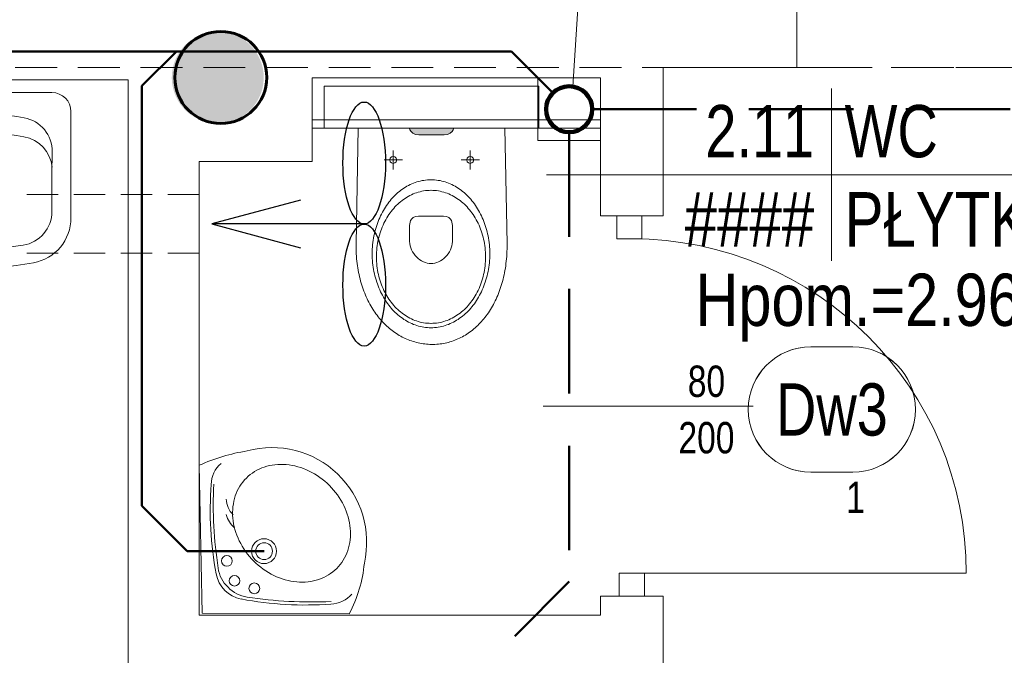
# Model space of a CAD drawing. Header units: millimetres. Extents: x -96593 to 66336, y -23969 to 7139.
# Tile 45 of 256: x -89196 to -88960, y -10397 to -10245. Entities that reach past the tile are written whole.
import ezdxf
from ezdxf.enums import TextEntityAlignment as Align

# ---------------------------------------------------------------- set-up
doc = ezdxf.new("R2010")
doc.units = ezdxf.units.MM
doc.linetypes.add('DASHED', pattern=[0.75, 0.5, -0.25])
for name, color, linetype, lineweight in [('BA_drz', 7, 'Continuous', 18), ('BA_KS_ist.', 34, 'Continuous', 50), ('BA_met', 7, 'Continuous', 18), ('BA_sym', 7, 'Continuous', 18), ('BA_txc', 1, 'Continuous', 18), ('BA_txs', 2, 'Continuous', 18), ('MM_KS_OPISY', 7, 'Continuous', 9), ('mm_went_opis', 7, 'Continuous', 15), ('PG_PODCIĄGI', 1, 'DASHED', 18), ('PG_WIDOKOWE_CIENKIE', 1, 'Continuous', 18), ('PG_WYPOSAŻENIE', 1, 'Continuous', 18), ('PG_ŚCIANY_DZIAŁOWE', 3, 'Continuous', 18)]:
    doc.layers.add(name, color=color, linetype=linetype, lineweight=lineweight)
doc.layers.add('BA_pom', color=6, linetype='Continuous', lineweight=18, plot=False)
doc.styles.add('BIKTS', font='bikromsw.shx', dxfattribs={"width": 0.85})
doc.styles.add('ROMANS', font='bikromsw.shx', dxfattribs={"width": 0.8})

# ---------------------------------------------------------------- blocks, each defined once
blk = doc.blocks.new('dr1h901')
at = {"color": 0}
blk.add_line((-0.5, 0), (-0.5, 1), dxfattribs=at)
blk.add_line((0, 0.3622), (0, -0.2655))
blk.add_arc((-0.5, 0), 1, 0, 90, dxfattribs=at)
blk = doc.blocks.new('A$Cf7835451')
at = {"layer": 'PG_WIDOKOWE_CIENKIE', "lineweight": 18}
for p, q in [((29.97, 50.9), (4.55, 50.9)), ((0, 4.55), (0, 46.36)), ((13.56, 46.28), (18.9, 46.36)), ((17.27, 46.25), (17.27, 46.33)), ((18.09, 46.3), (28.43, 46.46)), ((19.09, 46.31), (19.09, 46.36)), ((24.43, 46.36), (21.8, 46.36)), ((21.8, 46.36), (21.8, 46.36)), ((21.82, 46.36), (21.82, 46.36)), ((22.54, 46.36), (22.54, 46.41)), ((23.62, 46.36), (23.62, 46.38)), ((14.2, 4.47), (19.54, 4.55)), ((17.27, 4.51), (17.27, 4.6)), ((28.43, 4.55), (19.09, 4.55)), ((29.97, 0), (4.55, 0))]:
    blk.add_line(p, q, dxfattribs=at)
for centre, radius in [((14.54, 25.45), 3.18), ((2.27, 25.45), 1.36), ((14.54, 25.45), 2.27)]:
    blk.add_circle(centre, radius, dxfattribs=at)
for centre, radius, start, end in [((4.55, 46.36), 4.55, 90, 180), ((29.97, 40), 10.91, 10.2403, 90), ((13.68, 38.1), 8.18, 90.8747, 171.7206), ((18.21, 38.12), 8.18, 90.8747, 171.7206), ((28.43, 38.18), 8.18, 9.1541, 90), ((-50.54, 25.45), 92.72, 349.7597, 10.2403), ((92.84, 26.58), 88.17, 171.7206, 190.0289), ((97.37, 26.6), 88.17, 171.7206, 190.0289), ((-50.54, 25.45), 88.17, 350.8459, 9.1541), ((14.07, 12.65), 8.18, 190.0289, 270.8747), ((18.6, 12.67), 8.18, 190.0289, 264.7924), ((28.43, 12.73), 8.18, 270, 350.8459), ((29.97, 10.91), 10.91, 270, 349.7597), ((4.55, 4.55), 4.55, 180, 270)]:
    blk.add_arc(centre, radius, start, end, dxfattribs=at)
blk = doc.blocks.new('A$Cd28b784c')
at = {"lineweight": 18, "transparency": 33554559}
h = blk.add_hatch(color=256, dxfattribs=at)
h.dxf.hatch_style = 1
h.paths.add_polyline_path([(18.54, 22.22), (18.43, 23), (18.14, 23.62), (17.75, 24.08), (17.31, 24.36), (16.9, 24.47), (16.9, 13.87), (17.31, 13.97), (17.75, 14.26), (18.14, 14.72), (18.43, 15.34), (18.54, 16.11)])
at = {"lineweight": 18}
for p, q in [((16.9, 44.83), (6.9, 44.83)), ((6.9, -6.49), (6.9, 44.83)), ((16.9, -6.49), (16.9, 44.83)), ((16.9, -6.49), (6.9, -6.49))]:
    blk.add_line(p, q, dxfattribs=at)
at = {"lineweight": 13}
for p, q in [((44.61, 37.25), (16.9, 36.7)), ((45.21, 37.25), (44.61, 37.25)), ((45.82, 37.23), (45.21, 37.25)), ((46.41, 37.21), (45.82, 37.23)), ((47, 37.18), (46.41, 37.21)), ((47.58, 37.15), (47, 37.18)), ((48.16, 37.1), (47.58, 37.15)), ((48.73, 37.04), (48.16, 37.1)), ((49.3, 36.97), (48.73, 37.04)), ((49.85, 36.9), (49.3, 36.97)), ((50.4, 36.82), (49.85, 36.9)), ((50.95, 36.72), (50.4, 36.82)), ((51.49, 36.62), (50.95, 36.72)), ((52.02, 36.51), (51.49, 36.62)), ((52.54, 36.4), (52.02, 36.51)), ((53.06, 36.27), (52.54, 36.4)), ((53.57, 36.14), (53.06, 36.27)), ((54.07, 36), (53.57, 36.14)), ((54.57, 35.85), (54.07, 36)), ((55.05, 35.69), (54.57, 35.85)), ((55.53, 35.53), (55.05, 35.69)), ((56.01, 35.36), (55.53, 35.53)), ((56.47, 35.18), (56.01, 35.36)), ((44.26, 32.94), (44.79, 33)), ((44.79, 33), (45.32, 33.04)), ((45.32, 33.04), (45.87, 33.08)), ((45.87, 33.08), (46.41, 33.1)), ((46.41, 33.1), (46.96, 33.1)), ((46.96, 33.1), (47.51, 33.1)), ((47.51, 33.1), (48.06, 33.08)), ((48.06, 33.08), (48.6, 33.04)), ((48.6, 33.04), (49.13, 33)), ((49.13, 33), (49.67, 32.94)), ((56.93, 34.99), (56.47, 35.18)), ((57.38, 34.8), (56.93, 34.99)), ((57.83, 34.6), (57.38, 34.8)), ((58.26, 34.39), (57.83, 34.6)), ((58.69, 34.17), (58.26, 34.39)), ((59.11, 33.95), (58.69, 34.17)), ((59.52, 33.72), (59.11, 33.95)), ((59.92, 33.49), (59.52, 33.72)), ((60.32, 33.25), (59.92, 33.49)), ((60.71, 33), (60.32, 33.25)), ((61.09, 32.75), (60.71, 33)), ((36.6, 30.43), (37.03, 30.67)), ((37.03, 30.67), (37.46, 30.89)), ((37.46, 30.89), (37.89, 31.11)), ((37.89, 31.11), (38.34, 31.31)), ((38.34, 31.31), (38.79, 31.51)), ((38.79, 31.51), (39.26, 31.7)), ((39.26, 31.7), (39.73, 31.87)), ((39.73, 31.87), (40.2, 32.03)), ((40.12, 30.52), (40.58, 30.71)), ((40.2, 32.03), (40.69, 32.19)), ((40.58, 30.71), (41.04, 30.9)), ((40.69, 32.19), (41.18, 32.33)), ((41.04, 30.9), (41.51, 31.07)), ((41.18, 32.33), (41.68, 32.46)), ((41.51, 31.07), (41.99, 31.23)), ((41.68, 32.46), (42.18, 32.58)), ((41.99, 31.23), (42.48, 31.37)), ((42.18, 32.58), (42.69, 32.69)), ((42.48, 31.37), (42.97, 31.51)), ((42.69, 32.69), (43.21, 32.78)), ((42.97, 31.51), (43.48, 31.63)), ((43.21, 32.78), (43.73, 32.87)), ((43.48, 31.63), (43.98, 31.74)), ((43.73, 32.87), (44.26, 32.94)), ((43.98, 31.74), (44.5, 31.83)), ((44.5, 31.83), (45.02, 31.91)), ((45.02, 31.91), (45.54, 31.98)), ((45.54, 31.98), (46.07, 32.03)), ((46.07, 32.03), (46.61, 32.07)), ((46.61, 32.07), (47.15, 32.09)), ((47.15, 32.09), (47.7, 32.1)), ((47.7, 32.1), (47.7, 32.09)), ((47.7, 32.1), (48.24, 32.09)), ((48.24, 32.09), (48.79, 32.07)), ((48.79, 32.07), (49.32, 32.03)), ((49.32, 32.03), (49.85, 31.98)), ((49.67, 32.94), (50.19, 32.87)), ((49.85, 31.98), (50.38, 31.91)), ((50.19, 32.87), (50.71, 32.78)), ((50.38, 31.91), (50.9, 31.83)), ((50.71, 32.78), (51.23, 32.69)), ((50.9, 31.83), (51.41, 31.74)), ((51.23, 32.69), (51.74, 32.58)), ((51.41, 31.74), (51.92, 31.63)), ((51.74, 32.58), (52.24, 32.46)), ((51.92, 31.63), (52.42, 31.51)), ((52.24, 32.46), (52.74, 32.33)), ((52.42, 31.51), (52.92, 31.37)), ((52.74, 32.33), (53.23, 32.19)), ((52.92, 31.37), (53.4, 31.23)), ((53.23, 32.19), (53.72, 32.03)), ((53.4, 31.23), (53.88, 31.07)), ((53.72, 32.03), (54.19, 31.87)), ((53.88, 31.07), (54.36, 30.9)), ((54.19, 31.87), (54.66, 31.7)), ((54.36, 30.9), (54.82, 30.71)), ((54.66, 31.7), (55.13, 31.51)), ((54.82, 30.71), (55.27, 30.52)), ((55.13, 31.51), (55.58, 31.31)), ((55.58, 31.31), (56.03, 31.11)), ((56.03, 31.11), (56.47, 30.89)), ((56.47, 30.89), (56.9, 30.67)), ((56.9, 30.67), (57.32, 30.43)), ((61.46, 32.49), (61.09, 32.75)), ((61.82, 32.22), (61.46, 32.49)), ((62.17, 31.95), (61.82, 32.22)), ((62.52, 31.68), (62.17, 31.95)), ((62.85, 31.39), (62.52, 31.68)), ((63.18, 31.11), (62.85, 31.39)), ((63.5, 30.81), (63.18, 31.11)), ((63.81, 30.51), (63.5, 30.81)), ((26.77, 28.42), (22.26, 28.42)), ((23.81, 28.83), (23.69, 28.42)), ((23.69, 28.42), (23.81, 28.01)), ((24.1, 29.13), (23.81, 28.83)), ((24.51, 29.24), (24.1, 29.13)), ((24.51, 30.6), (24.51, 26.24)), ((24.93, 29.13), (24.51, 29.24)), ((25.22, 28.83), (24.93, 29.13)), ((25.33, 28.42), (25.22, 28.83)), ((25.22, 28.01), (25.33, 28.42)), ((33.58, 28.23), (33.93, 28.53)), ((33.93, 28.53), (34.28, 28.83)), ((34.28, 28.83), (34.64, 29.12)), ((34.64, 29.12), (35.01, 29.4)), ((35.01, 29.4), (35.4, 29.67)), ((35.4, 29.67), (35.79, 29.93)), ((35.79, 29.93), (36.19, 30.19)), ((36.1, 27.96), (36.45, 28.27)), ((36.19, 30.19), (36.6, 30.43)), ((36.45, 28.27), (36.82, 28.56)), ((36.82, 28.56), (37.2, 28.84)), ((37.2, 28.84), (37.58, 29.11)), ((37.58, 29.11), (37.98, 29.37)), ((37.98, 29.37), (38.39, 29.62)), ((38.39, 29.62), (38.81, 29.86)), ((38.81, 29.86), (39.24, 30.09)), ((39.24, 30.09), (39.68, 30.31)), ((39.68, 30.31), (40.12, 30.52)), ((55.27, 30.52), (55.72, 30.31)), ((55.72, 30.31), (56.16, 30.09)), ((56.16, 30.09), (56.59, 29.86)), ((56.59, 29.86), (57, 29.62)), ((57, 29.62), (57.41, 29.37)), ((57.32, 30.43), (57.73, 30.19)), ((57.41, 29.37), (57.81, 29.11)), ((57.73, 30.19), (58.13, 29.93)), ((57.81, 29.11), (58.2, 28.84)), ((58.13, 29.93), (58.52, 29.67)), ((58.2, 28.84), (58.58, 28.56)), ((58.52, 29.67), (58.91, 29.4)), ((58.58, 28.56), (58.94, 28.27)), ((58.91, 29.4), (59.28, 29.12)), ((58.94, 28.27), (59.3, 27.96)), ((59.28, 29.12), (59.64, 28.83)), ((59.64, 28.83), (59.99, 28.53)), ((59.99, 28.53), (60.34, 28.23)), ((64.11, 30.21), (63.81, 30.51)), ((64.4, 29.9), (64.11, 30.21)), ((64.69, 29.58), (64.4, 29.9)), ((64.96, 29.26), (64.69, 29.58)), ((65.23, 28.94), (64.96, 29.26)), ((65.48, 28.61), (65.23, 28.94)), ((65.73, 28.28), (65.48, 28.61)), ((65.96, 27.94), (65.73, 28.28)), ((23.81, 28.01), (24.1, 27.71)), ((24.1, 27.71), (24.51, 27.6)), ((24.51, 27.6), (24.93, 27.71)), ((24.93, 27.71), (25.22, 28.01)), ((31.52, 25.89), (31.78, 26.25)), ((31.78, 26.25), (32.05, 26.59)), ((32.05, 26.59), (32.33, 26.93)), ((32.33, 26.93), (32.63, 27.27)), ((32.63, 27.27), (32.93, 27.6)), ((32.93, 27.6), (33.25, 27.92)), ((33.25, 27.92), (33.58, 28.23)), ((33.96, 25.62), (34.23, 25.98)), ((34.23, 25.98), (34.51, 26.33)), ((34.51, 26.33), (34.8, 26.67)), ((34.8, 26.67), (35.11, 27.01)), ((35.11, 27.01), (35.42, 27.34)), ((35.42, 27.34), (35.76, 27.66)), ((35.76, 27.66), (36.1, 27.96)), ((59.3, 27.96), (59.64, 27.66)), ((59.64, 27.66), (59.97, 27.34)), ((59.97, 27.34), (60.29, 27.01)), ((60.29, 27.01), (60.6, 26.67)), ((60.34, 28.23), (60.67, 27.92)), ((60.6, 26.67), (60.89, 26.33)), ((60.67, 27.92), (60.99, 27.6)), ((60.89, 26.33), (61.17, 25.98)), ((60.99, 27.6), (61.29, 27.27)), ((61.17, 25.98), (61.44, 25.62)), ((61.29, 27.27), (61.59, 26.93)), ((61.59, 26.93), (61.87, 26.59)), ((61.87, 26.59), (62.15, 26.25)), ((62.15, 26.25), (62.4, 25.89)), ((66.19, 27.6), (65.96, 27.94)), ((66.41, 27.25), (66.19, 27.6)), ((66.62, 26.9), (66.41, 27.25)), ((66.82, 26.54), (66.62, 26.9)), ((67, 26.19), (66.82, 26.54)), ((67.18, 25.82), (67, 26.19)), ((17.31, 24.36), (16.9, 24.47)), ((17.75, 24.08), (17.31, 24.36)), ((18.14, 23.62), (17.75, 24.08)), ((18.43, 23), (18.14, 23.62)), ((30.07, 23.24), (30.24, 23.63)), ((30.24, 23.63), (30.42, 24.02)), ((30.42, 24.02), (30.61, 24.41)), ((30.61, 24.41), (30.82, 24.79)), ((30.82, 24.79), (31.04, 25.16)), ((31.04, 25.16), (31.27, 25.53)), ((31.27, 25.53), (31.52, 25.89)), ((32.66, 23.32), (32.84, 23.72)), ((32.84, 23.72), (33.04, 24.11)), ((33.04, 24.11), (33.25, 24.5)), ((33.25, 24.5), (33.47, 24.88)), ((33.47, 24.88), (33.71, 25.25)), ((33.71, 25.25), (33.96, 25.62)), ((38.28, 23.27), (38.61, 23.65)), ((38.61, 23.65), (39, 23.9)), ((39, 23.9), (39.42, 24.05)), ((39.42, 24.05), (39.83, 24.12)), ((39.83, 24.12), (40.19, 24.14)), ((40.19, 24.14), (44.04, 24.15)), ((44.04, 24.15), (44.56, 24.12)), ((44.56, 24.12), (45.07, 24.03)), ((45.07, 24.03), (45.57, 23.88)), ((45.57, 23.88), (46.05, 23.68)), ((46.05, 23.68), (46.51, 23.44)), ((61.44, 25.62), (61.69, 25.25)), ((61.69, 25.25), (61.93, 24.88)), ((61.93, 24.88), (62.15, 24.5)), ((62.15, 24.5), (62.36, 24.11)), ((62.36, 24.11), (62.55, 23.72)), ((62.4, 25.89), (62.65, 25.53)), ((62.55, 23.72), (62.73, 23.32)), ((62.65, 25.53), (62.88, 25.16)), ((62.88, 25.16), (63.1, 24.79)), ((63.1, 24.79), (63.31, 24.41)), ((63.31, 24.41), (63.5, 24.02)), ((63.5, 24.02), (63.68, 23.63)), ((63.68, 23.63), (63.85, 23.24)), ((67.35, 25.46), (67.18, 25.82)), ((67.51, 25.09), (67.35, 25.46)), ((67.66, 24.71), (67.51, 25.09)), ((67.8, 24.34), (67.66, 24.71)), ((67.93, 23.96), (67.8, 24.34)), ((68.04, 23.57), (67.93, 23.96)), ((68.15, 23.19), (68.04, 23.57)), ((18.54, 22.22), (18.43, 23)), ((18.54, 16.11), (18.54, 22.22)), ((29.47, 21.19), (29.56, 21.61)), ((29.56, 21.61), (29.67, 22.02)), ((29.67, 22.02), (29.79, 22.43)), ((29.79, 22.43), (29.92, 22.84)), ((29.92, 22.84), (30.07, 23.24)), ((31.93, 20.81), (32.01, 21.24)), ((32.01, 21.24), (32.11, 21.66)), ((32.11, 21.66), (32.22, 22.09)), ((32.22, 22.09), (32.35, 22.5)), ((32.35, 22.5), (32.5, 22.91)), ((32.5, 22.91), (32.66, 23.32)), ((37.97, 22.03), (38.05, 22.73)), ((37.97, 19.27), (37.97, 22.03)), ((38.05, 22.73), (38.28, 23.27)), ((46.51, 23.44), (46.94, 23.16)), ((46.94, 23.16), (47.35, 22.84)), ((47.35, 22.84), (47.73, 22.48)), ((47.73, 22.48), (48.08, 22.1)), ((48.08, 22.1), (48.38, 21.7)), ((48.38, 21.7), (48.65, 21.28)), ((48.65, 21.28), (48.88, 20.84)), ((62.73, 23.32), (62.9, 22.91)), ((62.9, 22.91), (63.04, 22.5)), ((63.04, 22.5), (63.18, 22.09)), ((63.18, 22.09), (63.29, 21.66)), ((63.29, 21.66), (63.39, 21.24)), ((63.39, 21.24), (63.47, 20.81)), ((63.85, 23.24), (64, 22.84)), ((64, 22.84), (64.13, 22.43)), ((64.13, 22.43), (64.25, 22.02)), ((64.25, 22.02), (64.36, 21.61)), ((64.36, 21.61), (64.45, 21.19)), ((68.25, 22.8), (68.15, 23.19)), ((68.33, 22.4), (68.25, 22.8)), ((68.41, 22.01), (68.33, 22.4)), ((68.48, 21.61), (68.41, 22.01)), ((68.53, 21.21), (68.48, 21.61)), ((68.57, 20.81), (68.53, 21.21)), ((29.27, 19.48), (29.3, 19.91)), ((29.27, 19.04), (29.27, 19.48)), ((29.27, 18.6), (29.27, 19.04)), ((29.3, 19.91), (29.34, 20.34)), ((29.34, 20.34), (29.4, 20.77)), ((29.4, 20.77), (29.47, 21.19)), ((31.78, 19.04), (31.79, 19.49)), ((31.79, 18.59), (31.78, 19.04)), ((31.78, 19.04), (31.78, 19.03)), ((31.79, 19.49), (31.82, 19.93)), ((31.82, 19.93), (31.86, 20.37)), ((31.86, 20.37), (31.93, 20.81)), ((37.97, 16.04), (37.97, 19.27)), ((48.88, 20.84), (49.06, 20.4)), ((49.06, 20.4), (49.2, 19.94)), ((49.2, 19.94), (49.28, 19.49)), ((49.28, 19.49), (49.31, 19.04)), ((49.31, 19.04), (49.28, 18.59)), ((63.47, 20.81), (63.53, 20.37)), ((63.53, 20.37), (63.58, 19.93)), ((63.58, 19.93), (63.6, 19.49)), ((63.6, 19.49), (63.61, 19.04)), ((63.61, 19.04), (63.6, 18.59)), ((63.61, 19.04), (63.61, 19.03)), ((64.45, 21.19), (64.52, 20.77)), ((64.52, 20.77), (64.58, 20.34)), ((64.58, 20.34), (64.62, 19.91)), ((64.62, 19.91), (64.65, 19.48)), ((64.65, 19.48), (64.66, 19.04)), ((64.66, 19.04), (64.65, 18.6)), ((64.66, 19.04), (64.66, 19.03)), ((68.61, 20.4), (68.57, 20.81)), ((68.63, 19.99), (68.61, 20.4)), ((68.64, 19.58), (68.63, 19.99)), ((68.63, 18.76), (68.64, 19.17)), ((68.64, 19.17), (68.64, 19.58)), ((29.3, 18.17), (29.27, 18.6)), ((29.34, 17.74), (29.3, 18.17)), ((29.4, 17.31), (29.34, 17.74)), ((29.47, 16.89), (29.4, 17.31)), ((29.56, 16.47), (29.47, 16.89)), ((31.82, 18.15), (31.79, 18.59)), ((31.86, 17.71), (31.82, 18.15)), ((31.93, 17.27), (31.86, 17.71)), ((32.01, 16.84), (31.93, 17.27)), ((32.11, 16.41), (32.01, 16.84)), ((48.65, 16.8), (48.38, 16.38)), ((48.88, 17.24), (48.65, 16.8)), ((49.06, 17.69), (48.88, 17.24)), ((49.2, 18.14), (49.06, 17.69)), ((49.28, 18.59), (49.2, 18.14)), ((63.39, 16.84), (63.29, 16.41)), ((63.47, 17.27), (63.39, 16.84)), ((63.53, 17.71), (63.47, 17.27)), ((63.58, 18.15), (63.53, 17.71)), ((63.6, 18.59), (63.58, 18.15)), ((64.45, 16.89), (64.36, 16.47)), ((64.52, 17.31), (64.45, 16.89)), ((64.58, 17.74), (64.52, 17.31)), ((64.62, 18.17), (64.58, 17.74)), ((64.65, 18.6), (64.62, 18.17)), ((68.34, 16.34), (68.42, 16.73)), ((68.42, 16.73), (68.48, 17.14)), ((68.48, 17.14), (68.53, 17.54)), ((68.53, 17.54), (68.58, 17.94)), ((68.58, 17.94), (68.61, 18.35)), ((68.61, 18.35), (68.63, 18.76)), ((17.75, 14.26), (17.31, 13.97)), ((18.14, 14.72), (17.75, 14.26)), ((18.43, 15.34), (18.14, 14.72)), ((18.54, 16.11), (18.43, 15.34)), ((29.67, 16.06), (29.56, 16.47)), ((29.79, 15.65), (29.67, 16.06)), ((29.92, 15.24), (29.79, 15.65)), ((30.07, 14.84), (29.92, 15.24)), ((30.24, 14.44), (30.07, 14.84)), ((30.42, 14.05), (30.24, 14.44)), ((32.22, 15.99), (32.11, 16.41)), ((32.35, 15.57), (32.22, 15.99)), ((32.5, 15.16), (32.35, 15.57)), ((32.66, 14.76), (32.5, 15.16)), ((32.84, 14.36), (32.66, 14.76)), ((33.04, 13.96), (32.84, 14.36)), ((38.05, 15.34), (37.97, 16.04)), ((37.97, 16.04), (37.97, 16.04)), ((38.28, 14.8), (38.05, 15.34)), ((38.61, 14.42), (38.28, 14.8)), ((39, 14.17), (38.61, 14.42)), ((39.41, 14.02), (39, 14.17)), ((45.55, 14.2), (45.05, 14.05)), ((46.04, 14.39), (45.55, 14.2)), ((46.5, 14.64), (46.04, 14.39)), ((46.93, 14.92), (46.5, 14.64)), ((47.34, 15.24), (46.93, 14.92)), ((47.72, 15.59), (47.34, 15.24)), ((48.07, 15.97), (47.72, 15.59)), ((48.38, 16.38), (48.07, 15.97)), ((62.55, 14.36), (62.36, 13.96)), ((62.73, 14.76), (62.55, 14.36)), ((62.9, 15.16), (62.73, 14.76)), ((63.04, 15.57), (62.9, 15.16)), ((63.18, 15.99), (63.04, 15.57)), ((63.29, 16.41), (63.18, 15.99)), ((63.68, 14.44), (63.5, 14.05)), ((63.85, 14.84), (63.68, 14.44)), ((64, 15.24), (63.85, 14.84)), ((64.13, 15.65), (64, 15.24)), ((64.25, 16.06), (64.13, 15.65)), ((64.36, 16.47), (64.25, 16.06)), ((67.69, 14.01), (67.82, 14.39)), ((67.82, 14.39), (67.95, 14.77)), ((67.95, 14.77), (68.06, 15.16)), ((68.06, 15.16), (68.17, 15.55)), ((68.17, 15.55), (68.26, 15.94)), ((68.26, 15.94), (68.34, 16.34)), ((17.31, 13.97), (16.9, 13.87)), ((24.51, 12.19), (24.51, 7.83)), ((30.61, 13.67), (30.42, 14.05)), ((30.82, 13.29), (30.61, 13.67)), ((31.04, 12.92), (30.82, 13.29)), ((31.27, 12.55), (31.04, 12.92)), ((31.52, 12.19), (31.27, 12.55)), ((31.78, 11.83), (31.52, 12.19)), ((32.05, 11.48), (31.78, 11.83)), ((33.25, 13.58), (33.04, 13.96)), ((33.47, 13.2), (33.25, 13.58)), ((33.71, 12.82), (33.47, 13.2)), ((33.96, 12.46), (33.71, 12.82)), ((34.23, 12.1), (33.96, 12.46)), ((34.51, 11.75), (34.23, 12.1)), ((39.82, 13.95), (39.41, 14.02)), ((40.17, 13.93), (39.82, 13.95)), ((44.01, 13.93), (40.17, 13.93)), ((44.54, 13.96), (44.01, 13.93)), ((45.05, 14.05), (44.54, 13.96)), ((61.17, 12.1), (60.89, 11.75)), ((61.44, 12.46), (61.17, 12.1)), ((61.69, 12.82), (61.44, 12.46)), ((61.93, 13.2), (61.69, 12.82)), ((62.15, 11.83), (61.87, 11.48)), ((62.15, 13.58), (61.93, 13.2)), ((62.36, 13.96), (62.15, 13.58)), ((62.4, 12.19), (62.15, 11.83)), ((62.65, 12.55), (62.4, 12.19)), ((62.88, 12.92), (62.65, 12.55)), ((63.1, 13.29), (62.88, 12.92)), ((63.31, 13.67), (63.1, 13.29)), ((63.5, 14.05), (63.31, 13.67)), ((66.48, 11.44), (66.68, 11.8)), ((66.68, 11.8), (66.88, 12.16)), ((66.88, 12.16), (67.06, 12.52)), ((67.06, 12.52), (67.23, 12.89)), ((67.23, 12.89), (67.39, 13.26)), ((67.39, 13.26), (67.55, 13.63)), ((67.55, 13.63), (67.69, 14.01)), ((26.77, 10.01), (22.26, 10.01)), ((23.81, 10.42), (23.69, 10.01)), ((23.69, 10.01), (23.81, 9.6)), ((24.1, 10.72), (23.81, 10.42)), ((23.81, 9.6), (24.1, 9.3)), ((24.51, 10.83), (24.1, 10.72)), ((24.93, 10.72), (24.51, 10.83)), ((25.22, 10.42), (24.93, 10.72)), ((24.93, 9.3), (25.22, 9.6)), ((25.33, 10.01), (25.22, 10.42)), ((25.22, 9.6), (25.33, 10.01)), ((32.33, 11.14), (32.05, 11.48)), ((32.63, 10.81), (32.33, 11.14)), ((32.93, 10.48), (32.63, 10.81)), ((33.25, 10.16), (32.93, 10.48)), ((33.58, 9.85), (33.25, 10.16)), ((33.93, 9.54), (33.58, 9.85)), ((34.28, 9.25), (33.93, 9.54)), ((34.8, 11.4), (34.51, 11.75)), ((35.11, 11.07), (34.8, 11.4)), ((35.42, 10.74), (35.11, 11.07)), ((35.76, 10.42), (35.42, 10.74)), ((36.1, 10.11), (35.76, 10.42)), ((36.45, 9.81), (36.1, 10.11)), ((36.82, 9.52), (36.45, 9.81)), ((37.2, 9.24), (36.82, 9.52)), ((58.58, 9.52), (58.2, 9.24)), ((58.94, 9.81), (58.58, 9.52)), ((59.3, 10.11), (58.94, 9.81)), ((59.64, 10.42), (59.3, 10.11)), ((59.97, 10.74), (59.64, 10.42)), ((59.99, 9.54), (59.64, 9.25)), ((60.29, 11.07), (59.97, 10.74)), ((60.34, 9.85), (59.99, 9.54)), ((60.6, 11.4), (60.29, 11.07)), ((60.67, 10.16), (60.34, 9.85)), ((60.89, 11.75), (60.6, 11.4)), ((60.99, 10.48), (60.67, 10.16)), ((61.29, 10.81), (60.99, 10.48)), ((61.59, 11.14), (61.29, 10.81)), ((61.87, 11.48), (61.59, 11.14)), ((65.08, 9.4), (65.34, 9.73)), ((65.34, 9.73), (65.59, 10.07)), ((65.59, 10.07), (65.82, 10.4)), ((65.82, 10.4), (66.05, 10.75)), ((66.05, 10.75), (66.27, 11.09)), ((66.27, 11.09), (66.48, 11.44)), ((24.1, 9.3), (24.51, 9.19)), ((24.51, 9.19), (24.93, 9.3)), ((34.64, 8.96), (34.28, 9.25)), ((35.01, 8.68), (34.64, 8.96)), ((35.4, 8.41), (35.01, 8.68)), ((35.79, 8.14), (35.4, 8.41)), ((36.19, 7.89), (35.79, 8.14)), ((36.6, 7.65), (36.19, 7.89)), ((37.03, 7.41), (36.6, 7.65)), ((37.46, 7.19), (37.03, 7.41)), ((37.58, 8.97), (37.2, 9.24)), ((37.89, 6.97), (37.46, 7.19)), ((37.98, 8.71), (37.58, 8.97)), ((38.39, 8.46), (37.98, 8.71)), ((38.81, 8.21), (38.39, 8.46)), ((39.24, 7.99), (38.81, 8.21)), ((39.68, 7.77), (39.24, 7.99)), ((40.12, 7.56), (39.68, 7.77)), ((40.58, 7.36), (40.12, 7.56)), ((41.04, 7.18), (40.58, 7.36)), ((41.51, 7.01), (41.04, 7.18)), ((54.36, 7.18), (53.88, 7.01)), ((54.82, 7.36), (54.36, 7.18)), ((55.27, 7.56), (54.82, 7.36)), ((55.72, 7.77), (55.27, 7.56)), ((56.16, 7.99), (55.72, 7.77)), ((56.47, 7.19), (56.03, 6.97)), ((56.59, 8.21), (56.16, 7.99)), ((56.9, 7.41), (56.47, 7.19)), ((57, 8.46), (56.59, 8.21)), ((57.32, 7.65), (56.9, 7.41)), ((57.41, 8.71), (57, 8.46)), ((57.73, 7.89), (57.32, 7.65)), ((57.81, 8.97), (57.41, 8.71)), ((58.13, 8.14), (57.73, 7.89)), ((58.2, 9.24), (57.81, 8.97)), ((58.52, 8.41), (58.13, 8.14)), ((58.91, 8.68), (58.52, 8.41)), ((59.28, 8.96), (58.91, 8.68)), ((59.64, 9.25), (59.28, 8.96)), ((62.71, 6.95), (63.04, 7.24)), ((63.04, 7.24), (63.36, 7.53)), ((63.36, 7.53), (63.67, 7.83)), ((63.67, 7.83), (63.97, 8.14)), ((63.97, 8.14), (64.26, 8.45)), ((64.26, 8.45), (64.54, 8.76)), ((64.54, 8.76), (64.82, 9.08)), ((64.82, 9.08), (65.08, 9.4)), ((38.34, 6.76), (37.89, 6.97)), ((38.79, 6.57), (38.34, 6.76)), ((39.26, 6.38), (38.79, 6.57)), ((39.73, 6.21), (39.26, 6.38)), ((40.2, 6.04), (39.73, 6.21)), ((40.69, 5.89), (40.2, 6.04)), ((41.18, 5.75), (40.69, 5.89)), ((41.68, 5.62), (41.18, 5.75)), ((41.99, 6.85), (41.51, 7.01)), ((42.18, 5.5), (41.68, 5.62)), ((42.48, 6.7), (41.99, 6.85)), ((42.69, 5.39), (42.18, 5.5)), ((42.97, 6.57), (42.48, 6.7)), ((43.21, 5.29), (42.69, 5.39)), ((43.48, 6.45), (42.97, 6.57)), ((43.73, 5.21), (43.21, 5.29)), ((43.98, 6.34), (43.48, 6.45)), ((44.26, 5.14), (43.73, 5.21)), ((44.5, 6.25), (43.98, 6.34)), ((44.79, 5.08), (44.26, 5.14)), ((45.02, 6.17), (44.5, 6.25)), ((45.32, 5.03), (44.79, 5.08)), ((45.54, 6.1), (45.02, 6.17)), ((45.87, 5), (45.32, 5.03)), ((46.07, 6.05), (45.54, 6.1)), ((46.41, 4.98), (45.87, 5)), ((46.61, 6.01), (46.07, 6.05)), ((46.96, 4.98), (46.41, 4.98)), ((47.15, 5.99), (46.61, 6.01)), ((47.51, 4.98), (46.96, 4.98)), ((46.96, 4.98), (46.96, 4.97)), ((47.7, 5.98), (47.15, 5.99)), ((48.06, 5), (47.51, 4.98)), ((48.24, 5.99), (47.7, 5.98)), ((47.7, 5.98), (47.7, 5.97)), ((48.6, 5.03), (48.06, 5)), ((48.79, 6.01), (48.24, 5.99)), ((49.13, 5.08), (48.6, 5.03)), ((49.32, 6.05), (48.79, 6.01)), ((49.67, 5.14), (49.13, 5.08)), ((49.85, 6.1), (49.32, 6.05)), ((50.19, 5.21), (49.67, 5.14)), ((50.38, 6.17), (49.85, 6.1)), ((50.71, 5.29), (50.19, 5.21)), ((50.9, 6.25), (50.38, 6.17)), ((51.23, 5.39), (50.71, 5.29)), ((51.41, 6.34), (50.9, 6.25)), ((51.74, 5.5), (51.23, 5.39)), ((51.92, 6.45), (51.41, 6.34)), ((52.24, 5.62), (51.74, 5.5)), ((52.42, 6.57), (51.92, 6.45)), ((52.74, 5.75), (52.24, 5.62)), ((52.92, 6.7), (52.42, 6.57)), ((53.23, 5.89), (52.74, 5.75)), ((53.4, 6.85), (52.92, 6.7)), ((53.72, 6.04), (53.23, 5.89)), ((53.88, 7.01), (53.4, 6.85)), ((54.19, 6.21), (53.72, 6.04)), ((54.66, 6.38), (54.19, 6.21)), ((55.13, 6.57), (54.66, 6.38)), ((55.58, 6.76), (55.13, 6.57)), ((56.03, 6.97), (55.58, 6.76)), ((59.4, 4.62), (59.8, 4.85)), ((59.8, 4.85), (60.2, 5.09)), ((60.2, 5.09), (60.58, 5.34)), ((60.58, 5.34), (60.96, 5.59)), ((60.96, 5.59), (61.32, 5.85)), ((61.32, 5.85), (61.68, 6.12)), ((61.68, 6.12), (62.04, 6.39)), ((62.04, 6.39), (62.38, 6.67)), ((62.38, 6.67), (62.71, 6.95)), ((54, 2.35), (54.49, 2.49)), ((54.49, 2.49), (54.97, 2.65)), ((54.97, 2.65), (55.45, 2.81)), ((55.45, 2.81), (55.92, 2.99)), ((55.92, 2.99), (56.38, 3.17)), ((56.38, 3.17), (56.84, 3.35)), ((56.84, 3.35), (57.28, 3.55)), ((57.28, 3.55), (57.72, 3.75)), ((57.72, 3.75), (58.15, 3.95)), ((58.15, 3.95), (58.58, 4.17)), ((58.58, 4.17), (58.99, 4.39)), ((58.99, 4.39), (59.4, 4.62)), ((16.89, 1.65), (44.61, 1.1)), ((44.61, 1.1), (45.21, 1.1)), ((45.21, 1.1), (45.81, 1.11)), ((45.81, 1.11), (46.4, 1.13)), ((46.4, 1.13), (46.99, 1.16)), ((46.99, 1.16), (47.56, 1.2)), ((47.56, 1.2), (48.14, 1.25)), ((48.14, 1.25), (48.7, 1.3)), ((48.7, 1.3), (49.26, 1.37)), ((49.26, 1.37), (49.82, 1.44)), ((49.82, 1.44), (50.36, 1.53)), ((50.36, 1.53), (50.9, 1.62)), ((50.9, 1.62), (51.44, 1.72)), ((51.44, 1.72), (51.96, 1.83)), ((51.96, 1.83), (52.48, 1.95)), ((52.48, 1.95), (52.99, 2.07)), ((52.99, 2.07), (53.5, 2.2)), ((53.5, 2.2), (54, 2.35))]:
    blk.add_line(p, q, dxfattribs=at)
blk = doc.blocks.new('A$C0BF52A99')
for p, q in [((0, 0), (-0.0168, 0.8399)), ((0.3982, 0.8412), (0.3828, 0.8382)), ((0.4138, 0.8433), (0.3982, 0.8412)), ((0.4297, 0.8447), (0.4138, 0.8433)), ((0.4458, 0.8453), (0.4297, 0.8447)), ((0.462, 0.845), (0.4458, 0.8453)), ((0.4783, 0.844), (0.462, 0.845)), ((0.4947, 0.8421), (0.4783, 0.844)), ((0.5112, 0.8395), (0.4947, 0.8421)), ((0.5276, 0.836), (0.5112, 0.8395)), ((0.2735, 0.7871), (0.2621, 0.7775)), ((0.2855, 0.796), (0.2735, 0.7871)), ((0.2981, 0.8042), (0.2855, 0.796)), ((0.3111, 0.8118), (0.2981, 0.8042)), ((0.3246, 0.8186), (0.3111, 0.8118)), ((0.3386, 0.8246), (0.3246, 0.8186)), ((0.353, 0.8299), (0.3386, 0.8246)), ((0.3677, 0.8345), (0.353, 0.8299)), ((0.3828, 0.8382), (0.3677, 0.8345)), ((0.5439, 0.8318), (0.5276, 0.836)), ((0.5602, 0.8268), (0.5439, 0.8318)), ((0.5764, 0.821), (0.5602, 0.8268)), ((0.5924, 0.8145), (0.5764, 0.821)), ((0.6082, 0.8073), (0.5924, 0.8145)), ((0.6237, 0.7993), (0.6082, 0.8073)), ((0.639, 0.7907), (0.6237, 0.7993)), ((0.654, 0.7813), (0.639, 0.7907)), ((0.2225, 0.7329), (0.2142, 0.7204)), ((0.2314, 0.7449), (0.2225, 0.7329)), ((0.241, 0.7564), (0.2314, 0.7449)), ((0.2512, 0.7672), (0.241, 0.7564)), ((0.2621, 0.7775), (0.2512, 0.7672)), ((0.6686, 0.7714), (0.654, 0.7813)), ((0.6828, 0.7607), (0.6686, 0.7714)), ((0.6966, 0.7495), (0.6828, 0.7607)), ((0.7099, 0.7377), (0.6966, 0.7495)), ((0.7228, 0.7254), (0.7099, 0.7377)), ((0.1938, 0.6799), (0.1885, 0.6655)), ((0.1999, 0.6938), (0.1938, 0.6799)), ((0.2067, 0.7073), (0.1999, 0.6938)), ((0.2142, 0.7204), (0.2067, 0.7073)), ((0.7351, 0.7125), (0.7228, 0.7254)), ((0.7469, 0.6992), (0.7351, 0.7125)), ((0.7581, 0.6854), (0.7469, 0.6992)), ((0.7687, 0.6712), (0.7581, 0.6854)), ((0.1773, 0.6203), (0.1751, 0.6046)), ((0.1803, 0.6357), (0.1773, 0.6203)), ((0.184, 0.6507), (0.1803, 0.6357)), ((0.1885, 0.6655), (0.184, 0.6507)), ((0.7787, 0.6566), (0.7687, 0.6712)), ((0.788, 0.6416), (0.7787, 0.6566)), ((0.7967, 0.6264), (0.788, 0.6416)), ((0.8046, 0.6108), (0.7967, 0.6264)), ((0.1738, 0.5887), (0.1732, 0.5727)), ((0.1732, 0.5727), (0.1734, 0.5565)), ((0.1751, 0.6046), (0.1738, 0.5887)), ((0.8119, 0.595), (0.8046, 0.6108)), ((0.8184, 0.579), (0.8119, 0.595)), ((0.8242, 0.5629), (0.8184, 0.579)), ((0.8292, 0.5466), (0.8242, 0.5629)), ((0.1734, 0.5565), (0.1745, 0.5401)), ((0.1745, 0.5401), (0.1763, 0.5237)), ((0.1763, 0.5237), (0.179, 0.5073)), ((0.179, 0.5073), (0.1824, 0.4909)), ((0.8334, 0.5302), (0.8292, 0.5466)), ((0.8368, 0.5138), (0.8334, 0.5302)), ((0.8395, 0.4974), (0.8368, 0.5138)), ((0.1824, 0.4909), (0.1867, 0.4745)), ((0.1867, 0.4745), (0.1917, 0.4582)), ((0.1917, 0.4582), (0.1974, 0.4421)), ((0.8413, 0.481), (0.8395, 0.4974)), ((0.8424, 0.4646), (0.8413, 0.481)), ((0.8421, 0.4324), (0.8426, 0.4484)), ((0.8426, 0.4484), (0.8424, 0.4646)), ((0.1974, 0.4421), (0.2039, 0.4261)), ((0.2039, 0.4261), (0.2112, 0.4103)), ((0.2112, 0.4103), (0.2191, 0.3947)), ((0.2191, 0.3947), (0.2278, 0.3795)), ((0.8356, 0.3855), (0.8385, 0.4008)), ((0.8385, 0.4008), (0.8407, 0.4165)), ((0.8407, 0.4165), (0.8421, 0.4324)), ((0.2278, 0.3795), (0.2371, 0.3645)), ((0.2371, 0.3645), (0.2471, 0.3499)), ((0.2471, 0.3499), (0.2577, 0.3357)), ((0.2577, 0.3357), (0.2689, 0.3219)), ((0.8159, 0.3273), (0.822, 0.3412)), ((0.822, 0.3412), (0.8273, 0.3556)), ((0.8273, 0.3556), (0.8318, 0.3704)), ((0.8318, 0.3704), (0.8356, 0.3855)), ((0.2689, 0.3219), (0.2807, 0.3086)), ((0.2807, 0.3086), (0.2931, 0.2957)), ((0.2931, 0.2957), (0.3059, 0.2834)), ((0.3059, 0.2834), (0.3193, 0.2716)), ((0.7844, 0.2762), (0.7934, 0.2882)), ((0.7934, 0.2882), (0.8016, 0.3007)), ((0.8016, 0.3007), (0.8091, 0.3138)), ((0.8091, 0.3138), (0.8159, 0.3273)), ((0.3193, 0.2716), (0.3331, 0.2604)), ((0.3331, 0.2604), (0.3473, 0.2498)), ((0.3473, 0.2498), (0.3619, 0.2398)), ((0.3619, 0.2398), (0.3768, 0.2304)), ((0.3768, 0.2304), (0.3921, 0.2218)), ((0.7178, 0.2169), (0.7303, 0.2251)), ((0.7303, 0.2251), (0.7423, 0.234)), ((0.7423, 0.234), (0.7538, 0.2436)), ((0.7538, 0.2436), (0.7646, 0.2539)), ((0.7646, 0.2539), (0.7748, 0.2647)), ((0.7748, 0.2647), (0.7844, 0.2762)), ((0.3921, 0.2218), (0.4077, 0.2138)), ((0.4077, 0.2138), (0.4234, 0.2066)), ((0.4234, 0.2066), (0.4394, 0.2001)), ((0.4394, 0.2001), (0.4556, 0.1943)), ((0.4556, 0.1943), (0.4719, 0.1893)), ((0.4719, 0.1893), (0.4883, 0.1851)), ((0.4883, 0.1851), (0.5047, 0.1816)), ((0.5047, 0.1816), (0.5211, 0.179)), ((0.5211, 0.179), (0.5375, 0.1771)), ((0.5375, 0.1771), (0.5538, 0.1761)), ((0.5538, 0.1761), (0.57, 0.1758)), ((0.57, 0.1758), (0.5861, 0.1764)), ((0.5861, 0.1764), (0.602, 0.1778)), ((0.602, 0.1778), (0.6176, 0.1799)), ((0.6176, 0.1799), (0.633, 0.1829)), ((0.633, 0.1829), (0.6481, 0.1866)), ((0.6481, 0.1866), (0.6628, 0.1912)), ((0.6628, 0.1912), (0.6772, 0.1965)), ((0.6772, 0.1965), (0.6912, 0.2025)), ((0.6912, 0.2025), (0.7047, 0.2093)), ((0.7047, 0.2093), (0.7178, 0.2169)), ((0.8364, -0.004), (0, 0))]:
    blk.add_line(p, q)
for centre, radius in [((0.3519, 0.3519), 0.0707), ((0.352, 0.3517), 0.0477), ((0.352, 0.3517), 0.000196), ((0.1405, 0.2966), 0.0306), ((0.1838, 0.1837), 0.03), ((0.2966, 0.1405), 0.0306)]:
    blk.add_circle(centre, radius)
for centre, radius, start, end in [((0.4144, -0.1059), 1.0394, 98.773, 114.5042), ((0.3973, 0.4026), 0.5377, 347.2143, 105.254), ((0.2125, 0.7282), 0.161, 130.605, 178.8113), ((1.9755, 0.5838), 1.9296, 175.6107, 190.7932), ((2.4012, 0.6169), 2.3381, 177.1704, 188.8836), ((0.2667, 0.6521), 0.1302, 181.8157, 226.2147), ((0.2862, 0.601), 0.1552, 195.4039, 228.9081), ((0.1516, 0.3555), 0.7734, 332.3017, 354.6638), ((0.2694, 0.2787), 0.1797, 187.3205, 227.0924), ((0.2541, 0.2541), 0.177, 190.2986, 259.7014), ((0.2787, 0.2694), 0.1797, 222.9076, 262.6795), ((0.5838, 1.9755), 1.9296, 259.2068, 274.3893), ((0.6169, 2.4012), 2.3381, 261.1164, 272.8296), ((0.7282, 0.2125), 0.161, 271.1887, 319.395)]:
    blk.add_arc(centre, radius, start, end)
blk = doc.blocks.new('bikmet')
blk.add_line((0, 1.65), (0, -1.65))
at = {"style": 'ROMANS', "width": 0.8}
blk.add_attdef('NRPOM', text='', height=1, dxfattribs=at).set_placement((-0.333, 0.333), align=Align.RIGHT)
blk.add_attdef('NWAPOM', (0.25, 0.333), '', height=1, dxfattribs=at)
blk.add_attdef('PODLOGA', text='', height=1.042, dxfattribs=at).set_placement((0.25, -0.333), align=Align.TOP_LEFT)
blk = doc.blocks.new('jamb')
blk.add_lwpolyline([(-0.5, -0.5), (-0.5, 0.5), (0.5, 0.5), (0.5, -0.5)], close=True)
blk = doc.blocks.new('symdrz')
blk.add_lwpolyline([(-10, -30, -1), (-10, 30), (10, 30, -1), (10, -30)], format="xyb", close=True)
at = {"style": 'BIKTS', "width": 0.8}
blk.add_attdef('SZERDRZ', text='', height=25, dxfattribs=at).set_placement((77.15, 8.8), align=Align.CENTER)
blk.add_attdef('SYMDRZ', text='', height=25, dxfattribs=at).set_placement((0, 0), align=Align.MIDDLE)
blk.add_attdef('WYSDRZ', text='', height=25, dxfattribs=at).set_placement((77.15, -9.49), align=Align.TOP_CENTER)
blk = doc.blocks.new('A$C6458b610')
at = {"layer": 'mm_went_opis', "color": 40, "lineweight": 30, "true_color": 0xf8d731}
for points in [[(34.89, 20.29), (29.19, 41.54), (23.49, 20.29)], [(29.19, 5.09), (29.19, 41.54)]]:
    blk.add_lwpolyline(points, dxfattribs=at)
for centre in [(14.59, 5.09), (43.78, 5.09)]:
    blk.add_ellipse(centre, major_axis=(-14.59, 0), ratio=0.348878, dxfattribs=at)
blk = doc.blocks.new('A$C5DA075D8')
at = {"layer": 'BA_met', "color": 252}
blk.add_lwpolyline([(2116.95, 1947.1), (2274.56, 1947.1)], dxfattribs=at)
at = {"layer": 'mm_went_opis', "color": 252, "linetype": 'DASHED', "lineweight": 15, "ltscale": 15}
for p, q in [((2033.84, 1942.36), (1921.54, 1942.36)), ((2033.84, 1928.36), (1907.54, 1928.36))]:
    blk.add_line(p, q, dxfattribs=at)
at = {"layer": 'PG_PODCIĄGI', "color": 252, "ltscale": 30}
blk.add_line((2176.84, 1972.76), (2280.84, 1972.76), dxfattribs=at)
at = {"layer": 'PG_PODCIĄGI', "color": 252, "ltscale": 20}
blk.add_lwpolyline([(924.84, 1972.76), (2778.84, 1972.76)], dxfattribs=at)
at = {"layer": 'PG_WYPOSAŻENIE', "color": 252, "lineweight": 18}
for points in [[(2060.84, 1960.26), (2129.84, 1960.26)], [(2060.84, 1958.26), (2129.84, 1958.26)]]:
    blk.add_lwpolyline(points, dxfattribs=at)
at = {"layer": 'PG_ŚCIANY_DZIAŁOWE', "color": 252}
blk.add_lwpolyline([(1943.84, 1990.76), (2162.84, 1990.76), (2162.84, 2035.76), (2176.84, 2035.76), (2176.84, 1972.76), (2144.84, 1972.76), (2144.84, 1937.26), (2129.84, 1937.26), (2129.84, 1970.26), (2060.84, 1970.26), (2060.84, 1950.26), (2033.84, 1950.26), (2033.84, 1841.76), (2129.84, 1841.76), (2129.84, 1846.26), (2144.84, 1846.26), (2144.84, 1827.76), (2030.84, 1827.76), (2016.84, 1827.76), (2016.84, 1969.76), (1680.84, 1969.76)], dxfattribs=at)
at = {"color": 252, "rotation": 90}
blk.add_blockref('A$C6458b610', (2078.4, 1906.12), dxfattribs=at)
at = {"layer": 'BA_drz', "color": 252, "rotation": 270}
for name, p, xscale, yscale, zscale in [('jamb', (2136.75, 1934.51), -5.5, 5.999999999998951, 5.5), ('dr1h901', (2137.34, 1891.76), -80.00219974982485, 80.00219974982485, -80.00219974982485), ('jamb', (2137.34, 1849.01), -5.5, 5.999999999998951, 5.5)]:
    blk.add_blockref(name, p, dxfattribs=dict(at, xscale=xscale, yscale=yscale, zscale=zscale))
at = {"layer": 'BA_met', "color": 252}
ref = blk.add_blockref('bikmet', (2185.11, 1947.1), dxfattribs=dict(at, xscale=12.5, yscale=12.5, zscale=12.5))
ref.add_attrib('NRPOM', ' 2.11', dxfattribs={"layer": '0', "height": 12.5, "style": 'ROMANS', "width": 0.8}).set_placement((2180.95, 1951.27), align=Align.RIGHT)
ref.add_attrib('NWAPOM', 'WC', (2188.24, 1951.27), dxfattribs={"layer": '0', "height": 12.5, "style": 'ROMANS', "width": 0.8})
ref.add_attrib('RAREA', '####', dxfattribs={"layer": '0', "height": 13.021, "style": 'ROMANS', "width": 0.8}).set_placement((2180.95, 1942.94), align=Align.TOP_RIGHT)
ref.add_attrib('PODLOGA', 'PŁYTKI CERAM.', dxfattribs={"layer": '0', "height": 13.0208, "style": 'ROMANS', "width": 0.8}).set_placement((2188.24, 1942.94), align=Align.TOP_LEFT)
at = {"layer": 'BA_sym', "color": 252}
ref = blk.add_blockref('symdrz', (2185.19, 1890.94), dxfattribs=dict(at, xscale=0.5000000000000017, yscale=0.5000000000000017, zscale=0.5000000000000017, rotation=4.729105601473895e-06))
ref.add_attrib('Symdrz', 'Dw3', dxfattribs={"height": 12.5, "rotation": 0, "style": 'BIKTS', "width": 0.8}).set_placement((2185.19, 1890.94), align=Align.MIDDLE_CENTER)
ref.add_attrib('Szerdrz', '80', dxfattribs={"layer": 'BA_txc', "height": 7.5, "rotation": 0, "style": 'BIKTS', "width": 0.8}).set_placement((2155.19, 1897.69), align=Align.MIDDLE_CENTER)
ref.add_attrib('Wysdrz', '200', dxfattribs={"layer": 'BA_txc', "height": 7.5, "rotation": 0, "style": 'BIKTS', "width": 0.8}).set_placement((2155.19, 1884.19), align=Align.MIDDLE_CENTER)
ref.add_attrib('Sztuk', '1', (2188.62, 1866.19), dxfattribs={"layer": 'BA_pom', "height": 7.5, "rotation": 0, "style": 'BIKTS', "width": 0.8})
at = {"layer": 'PG_WIDOKOWE_CIENKIE', "color": 252, "lineweight": 30, "xscale": -1, "rotation": 90}
blk.add_blockref('A$Cf7835451', (2003.17, 1966.74), dxfattribs=at)
at = {"layer": 'PG_WIDOKOWE_CIENKIE', "color": 252, "lineweight": 30, "rotation": 270}
blk.add_blockref('A$Cd28b784c', (2070.26, 1975.15), dxfattribs=at)
at = {"layer": 'PG_WIDOKOWE_CIENKIE', "color": 252, "xscale": 42.0964889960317, "yscale": 42.0964889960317, "zscale": 42.0964889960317}
blk.add_blockref('A$C0BF52A99', (2034.55, 1842.23), dxfattribs=at)
at = {"layer": 'BA_txs', "color": 252, "style": 'BIKTS', "width": 0.85}
blk.add_text('Hpom.=2.96 m', height=12.5, dxfattribs=at).set_placement((2152.57, 1910.93))
blk = doc.blocks.new('A$C6e2b8caa')
at = {"layer": 'BA_KS_ist.', "color": 51, "linetype": 'Continuous', "lineweight": 140, "ltscale": 25, "true_color": 0xf7f281}
blk.add_circle((1175, -30), 5.5, dxfattribs=at)

msp = doc.modelspace()

# ---------------------------------------------------------------- hatches: boundary and pattern name
at = {"layer": 'mm_went_opis', "lineweight": 60}
h = msp.add_hatch(color=4, dxfattribs=at)
h.dxf.hatch_style = 1
h.paths.add_polyline_path([(-89159.5, -10258.73, 0.00845), (-89159.49, -10259.11), (-89137.51, -10259.11, 0.00845), (-89137.5, -10258.73, 1)])
h.paths.add_polyline_path([(-89137.51, -10259.11), (-89159.49, -10259.11, 0.966758)])

# ---------------------------------------------------------------- linework, layer by layer
at = {"layer": 'BA_KS_ist.', "color": 30, "linetype": 'Continuous', "ltscale": 25}
for p, q in [((-89078.27, -10252.5), (-89260.65, -10252.5)), ((-89166.63, -10260.74), (-89158.4, -10252.5)), ((-89068.34, -10262.43), (-89078.27, -10252.5)), ((-89166.63, -10361.2), (-89166.63, -10260.74)), ((-89155.8, -10372.03), (-89166.63, -10361.2)), ((-89137.43, -10372.03), (-89155.8, -10372.03))]:
    msp.add_line(p, q, dxfattribs=at)
at = {"layer": 'BA_KS_ist.', "linetype": 'DASHED', "ltscale": 50}
for p, q in [((-89058.95, -10266.32), (-88925.16, -10266.32)), ((-89064.45, -10271.82), (-89064.45, -10379.32)), ((-89103.98, -10418.85), (-89064.45, -10379.32))]:
    msp.add_line(p, q, dxfattribs=at)
at = {"layer": 'BA_KS_ist.', "linetype": 'Continuous', "lineweight": 15, "ltscale": 25}
msp.add_lwpolyline([(-89071.95, -10258.82), (-89056.95, -10258.82), (-89056.95, -10273.82), (-89071.95, -10273.82)], close=True, dxfattribs=at)
at = {"layer": 'BA_KS_ist.', "linetype": 'Continuous', "ltscale": 25}
msp.add_circle((-89064.45, -10266.32), 5.5, dxfattribs=at)
at = {"layer": 'BA_met', "color": 252}
msp.add_lwpolyline([(-89069.85, -10281.97), (-88912.23, -10281.97)], dxfattribs=at)
at = {"layer": 'MM_KS_OPISY'}
msp.add_line((-89058.22, -10178.37), (-89063.59, -10260.89), dxfattribs=at)
at = {"layer": 'mm_went_opis', "color": 4, "lineweight": 60}
msp.add_circle((-89147.78, -10258.71), 11, dxfattribs=at)

# ---------------------------------------------------------------- block references
at = {"layer": 'BA_drz', "color": 252, "rotation": 270}
for name, p, xscale, yscale, zscale in [('jamb', (-89050.04, -10294.57), -5.5, 5.999999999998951, 5.5), ('dr1h901', (-89049.45, -10337.32), -80.00219974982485, 80.00219974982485, -80.00219974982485), ('jamb', (-89049.45, -10380.07), -5.5, 5.999999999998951, 5.5)]:
    msp.add_blockref(name, p, dxfattribs=dict(at, xscale=xscale, yscale=yscale, zscale=zscale))
at = {"layer": 'BA_met', "color": 252}
ref = msp.add_blockref('bikmet', (-89001.68, -10281.97), dxfattribs=dict(at, xscale=12.5, yscale=12.5, zscale=12.5))
ref.add_attrib('NRPOM', ' 2.11', dxfattribs={"layer": '0', "height": 12.5, "style": 'ROMANS', "width": 0.8}).set_placement((-89005.85, -10277.81), align=Align.RIGHT)
ref.add_attrib('NWAPOM', 'WC', (-88998.56, -10277.81), dxfattribs={"layer": '0', "height": 12.5, "style": 'ROMANS', "width": 0.8})
ref.add_attrib('RAREA', '####', dxfattribs={"layer": '0', "height": 13.021, "style": 'ROMANS', "width": 0.8}).set_placement((-89005.85, -10286.14), align=Align.TOP_RIGHT)
ref.add_attrib('PODLOGA', 'PŁYTKI CERAM.', dxfattribs={"layer": '0', "height": 13.0208, "style": 'ROMANS', "width": 0.8}).set_placement((-88998.56, -10286.14), align=Align.TOP_LEFT)
at = {"layer": 'BA_sym', "color": 252}
ref = msp.add_blockref('symdrz', (-89001.61, -10338.14), dxfattribs=dict(at, xscale=0.5000000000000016, yscale=0.5000000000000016, zscale=0.5000000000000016, rotation=4.729105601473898e-06))
ref.add_attrib('Symdrz', 'Dw3', dxfattribs={"height": 12.5, "rotation": 0, "style": 'BIKTS', "width": 0.8}).set_placement((-89001.61, -10338.14), align=Align.MIDDLE_CENTER)
ref.add_attrib('Szerdrz', '80', dxfattribs={"layer": 'BA_txc', "height": 7.5, "rotation": 0, "style": 'BIKTS', "width": 0.8}).set_placement((-89031.61, -10331.39), align=Align.MIDDLE_CENTER)
ref.add_attrib('Wysdrz', '200', dxfattribs={"layer": 'BA_txc', "height": 7.5, "rotation": 0, "style": 'BIKTS', "width": 0.8}).set_placement((-89031.61, -10344.89), align=Align.MIDDLE_CENTER)
ref.add_attrib('Sztuk', '1', (-88998.18, -10362.89), dxfattribs={"layer": 'BA_pom', "height": 7.5, "rotation": 0, "style": 'BIKTS', "width": 0.8})
at = {"layer": 'mm_went_opis', "color": 2, "lineweight": 60}
msp.add_blockref('A$C5DA075D8', (-91186.79, -12229.08), dxfattribs=at)
at = {"layer": 'mm_went_opis', "lineweight": 60}
msp.add_blockref('A$C6e2b8caa', (-90239.45, -10236.32), dxfattribs=at)

# ---------------------------------------------------------------- texts
at = {"layer": 'BA_txs', "color": 252, "style": 'BIKTS', "width": 0.85}
msp.add_text('Hpom.=2.96 m', height=12.5, dxfattribs=at).set_placement((-89034.23, -10318.15))

doc.saveas('drawing.dxf')
